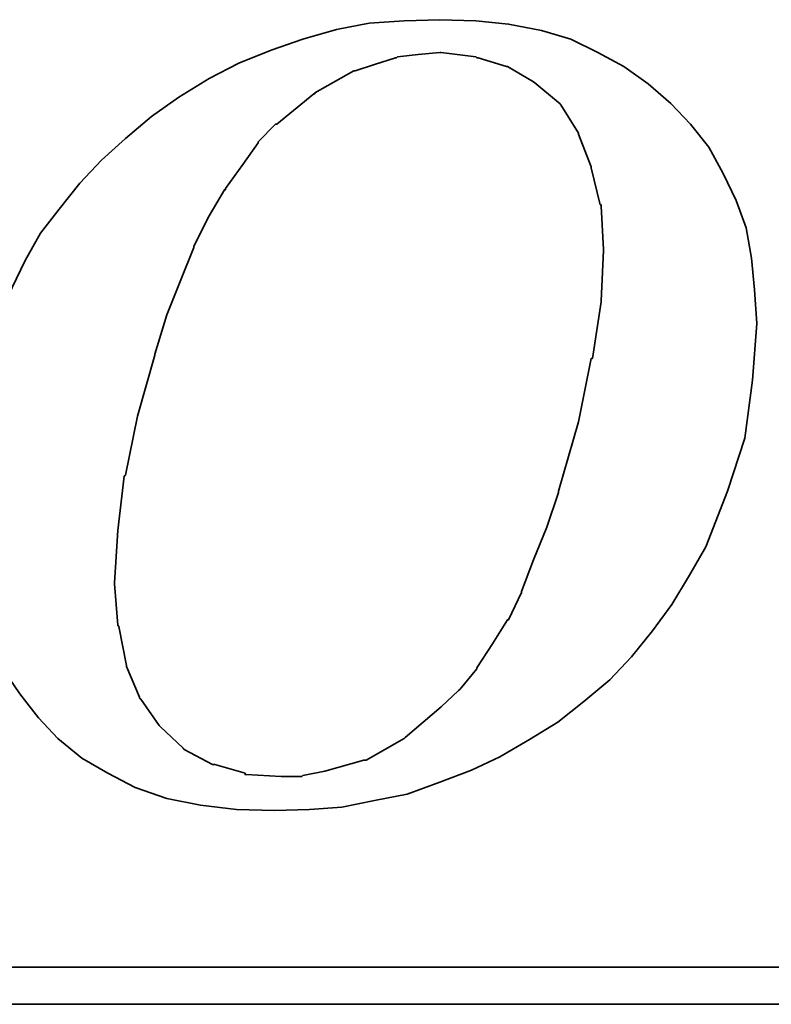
# Model space of a CAD drawing. Header units: inches. Extents: x 5 to 3452, y -735 to 356.
# Tile 32 of 49: x 359.6 to 365.48, y 249.82 to 257.52. Entities that reach past the tile are written whole.
import ezdxf

# ---------------------------------------------------------------- set-up
doc = ezdxf.new("R2010")
doc.units = ezdxf.units.IN
doc.header["$LTSCALE"] = 0.5
doc.layers.add('DIM', color=4, linetype='Continuous')
doc.layers.add('layer 1', color=7, linetype='Continuous')

# ---------------------------------------------------------------- blocks, each defined once
blk = doc.blocks.new('TBI MOTION logo(完整正式版)')
at = {"layer": 'layer 1', "color": 22, "lineweight": 35}
for points, knots in [([(-11.34375, -6.98375), (-11.34375, -6.98375), (-10.91375, -7.43875), (-10.91375, -7.43875), (-10.91375, -7.43875), (-10.91375, -7.43875), (-10.38625, -7.87125), (-10.38625, -7.87125), (-10.38625, -7.87125), (-10.38625, -7.87125), (-9.81125, -8.20375), (-9.81125, -8.20375), (-9.81125, -8.20375), (-9.81125, -8.20375), (-9.21125, -8.51875), (-9.21125, -8.51875), (-9.21125, -8.51875), (-9.21125, -8.51875), (-8.51625, -8.75875), (-8.51625, -8.75875), (-8.51625, -8.75875), (-8.51625, -8.75875), (-7.77125, -8.90375), (-7.77125, -8.90375), (-7.77125, -8.90375), (-7.77125, -8.90375), (-6.97875, -8.99875), (-6.97875, -8.99875), (-6.97875, -8.99875), (-6.97875, -8.99875), (-6.14125, -9.02375), (-6.14125, -9.02375), (-6.14125, -9.02375), (-6.14125, -9.02375), (-5.37125, -8.99875), (-5.37125, -8.99875), (-5.37125, -8.99875), (-5.37125, -8.99875), (-4.65375, -8.94875), (-4.65375, -8.94875), (-4.65375, -8.94875), (-4.65375, -8.94875), (-3.93375, -8.80625), (-3.93375, -8.80625), (-3.93375, -8.80625), (-3.93375, -8.80625), (-3.21375, -8.66375), (-3.21375, -8.66375), (-3.21375, -8.66375), (-3.21375, -8.66375), (-2.49375, -8.39875), (-2.49375, -8.39875), (-2.49375, -8.39875), (-2.49375, -8.39875), (-1.79875, -8.13375), (-1.79875, -8.13375), (-1.79875, -8.13375), (-1.79875, -8.13375), (-1.17375, -7.84375), (-1.17375, -7.84375), (-1.17375, -7.84375), (-1.17375, -7.84375), (-0.52375, -7.46375), (-0.52375, -7.46375), (-0.52375, -7.46375), (-0.52375, -7.46375), (0.10124, -7.07875), (0.10124, -7.07875), (0.10124, -7.07875), (0.10124, -7.07875), (0.67625, -6.62375), (0.67625, -6.62375), (0.67625, -6.62375), (0.67625, -6.62375), (1.24874, -6.14375), (1.24874, -6.14375), (1.24874, -6.14375), (1.24874, -6.14375), (1.72874, -5.64125), (1.72874, -5.64125), (1.72874, -5.64125), (1.72874, -5.64125), (2.18624, -5.06375), (2.18624, -5.06375), (2.18624, -5.06375), (2.18624, -5.06375), (2.61625, -4.48874), (2.61625, -4.48874), (2.61625, -4.48874), (2.61625, -4.48874), (3.00125, -3.83874), (3.00125, -3.83874), (3.00125, -3.83874), (3.00125, -3.83874), (3.36124, -3.21374), (3.36124, -3.21374), (3.36124, -3.21374), (3.36124, -3.21374), (3.84374, -1.99125), (3.84374, -1.99125), (3.84374, -1.99125), (3.84374, -1.99125), (4.22625, -0.81875), (4.22625, -0.81875), (4.22625, -0.81875), (4.22625, -0.81875), (4.39125, 0.45624), (4.39125, 0.45624), (4.39125, 0.45624), (4.39125, 0.45624), (4.48874, 1.70124), (4.48874, 1.70124), (4.48874, 1.70124), (4.48874, 1.70124), (4.43874, 2.44625), (4.43874, 2.44625), (4.43874, 2.44625), (4.43874, 2.44625), (4.36874, 3.14125), (4.36874, 3.14125), (4.36874, 3.14125), (4.36874, 3.14125), (4.25125, 3.81125), (4.25125, 3.81125), (4.25125, 3.81125), (4.25125, 3.81125), (4.03124, 4.41125), (4.03124, 4.41125), (4.03124, 4.41125), (4.03124, 4.41125), (3.74374, 5.01125), (3.74374, 5.01125), (3.74374, 5.01125), (3.74374, 5.01125), (3.43124, 5.58875), (3.43124, 5.58875), (3.43124, 5.58875), (3.43124, 5.58875), (3.02625, 6.09125), (3.02625, 6.09125), (3.02625, 6.09125), (3.02625, 6.09125), (2.59374, 6.54875), (2.59374, 6.54875), (2.59374, 6.54875), (2.59374, 6.54875), (2.09124, 6.98125), (2.09124, 6.98125), (2.09124, 6.98125), (2.09124, 6.98125), (1.56124, 7.36625), (1.56124, 7.36625), (1.56124, 7.36625), (1.56124, 7.36625), (0.98624, 7.67625), (0.98624, 7.67625), (0.98624, 7.67625), (0.98624, 7.67625), (0.38624, 7.96375), (0.38624, 7.96375), (0.38624, 7.96375), (0.38624, 7.96375), (-0.25875, 8.15625), (-0.25875, 8.15625), (-0.25875, 8.15625), (-0.25875, 8.15625), (-0.98125, 8.30125), (-0.98125, 8.30125), (-0.98125, 8.30125), (-0.98125, 8.30125), (-1.70124, 8.37125), (-1.70124, 8.37125), (-1.70124, 8.37125), (-1.70124, 8.37125), (-2.49375, 8.39624), (-2.49375, 8.39624), (-2.49375, 8.39624), (-2.49375, 8.39624), (-3.28625, 8.37125), (-3.28625, 8.37125), (-3.28625, 8.37125), (-3.28625, 8.37125), (-4.05125, 8.32125), (-4.05125, 8.32125), (-4.05125, 8.32125), (-4.05125, 8.32125), (-4.77375, 8.18125), (-4.77375, 8.18125), (-4.77375, 8.18125), (-4.77375, 8.18125), (-5.51625, 7.96375), (-5.51625, 7.96375), (-5.51625, 7.96375), (-5.51625, 7.96375), (-6.21125, 7.72625), (-6.21125, 7.72625), (-6.21125, 7.72625), (-6.21125, 7.72625), (-6.92875, 7.43625), (-6.92875, 7.43625), (-6.92875, 7.43625), (-6.92875, 7.43625), (-7.57875, 7.10125), (-7.57875, 7.10125), (-7.57875, 7.10125), (-7.57875, 7.10125), (-8.24875, 6.69125), (-8.24875, 6.69125), (-8.24875, 6.69125), (-8.24875, 6.69125), (-8.84875, 6.26125), (-8.84875, 6.26125), (-8.84875, 6.26125), (-8.84875, 6.26125), (-9.42625, 5.78125), (-9.42625, 5.78125), (-9.42625, 5.78125), (-9.42625, 5.78125), (-9.95375, 5.30125), (-9.95375, 5.30125), (-9.95375, 5.30125), (-9.95375, 5.30125), (-10.43375, 4.79624), (-10.43375, 4.79624), (-10.43375, 4.79624), (-10.43375, 4.79624), (-10.88875, 4.22125), (-10.88875, 4.22125), (-10.88875, 4.22125), (-10.88875, 4.22125), (-11.29875, 3.69375), (-11.29875, 3.69375), (-11.29875, 3.69375), (-11.29875, 3.69375), (-11.63375, 3.09125), (-11.63375, 3.09125), (-11.63375, 3.09125), (-11.63375, 3.09125), (-11.91875, 2.49625), (-11.91875, 2.49625), (-11.91875, 2.49625), (-11.91875, 2.49625), (-12.44875, 1.24625), (-12.44875, 1.24625), (-12.44875, 1.24625), (-12.44875, 1.24625), (-12.80875, 0.06874), (-12.80875, 0.06874), (-12.80875, 0.06874), (-12.80875, 0.06874), (-12.99875, -1.07875), (-12.99875, -1.07875), (-12.99875, -1.07875), (-12.99875, -1.07875), (-13.09375, -2.18375), (-13.09375, -2.18375), (-13.09375, -2.18375), (-13.09375, -2.18375), (-13.04875, -2.85375), (-13.04875, -2.85375), (-13.04875, -2.85375), (-13.04875, -2.85375), (-12.97375, -3.50375), (-12.97375, -3.50375), (-12.97375, -3.50375), (-12.97375, -3.50375), (-12.95375, -3.50375), (-12.95375, -3.50375), (-12.95375, -3.50375), (-12.95375, -3.50375), (-12.85375, -4.17375), (-12.85375, -4.17375), (-12.85375, -4.17375), (-12.85375, -4.17375), (-12.63875, -4.77624), (-12.63875, -4.77624), (-12.63875, -4.77624), (-12.63875, -4.77624), (-12.39875, -5.35125), (-12.39875, -5.35125), (-12.39875, -5.35125), (-12.39875, -5.35125), (-12.11375, -5.92875), (-12.11375, -5.92875), (-12.11375, -5.92875), (-12.11375, -5.92875), (-11.75375, -6.45375), (-11.75375, -6.45375), (-11.75375, -6.45375), (-11.75375, -6.45375), (-11.34375, -6.98375), (-11.34375, -6.98375)], [0, 0, 0, 0, 0.01369863, 0.01369863, 0.01369863, 0.01369863, 0.02739726, 0.02739726, 0.02739726, 0.02739726, 0.04109589, 0.04109589, 0.04109589, 0.04109589, 0.05479452, 0.05479452, 0.05479452, 0.05479452, 0.06849315, 0.06849315, 0.06849315, 0.06849315, 0.08219178, 0.08219178, 0.08219178, 0.08219178, 0.09589041, 0.09589041, 0.09589041, 0.09589041, 0.10958904, 0.10958904, 0.10958904, 0.10958904, 0.12328767, 0.12328767, 0.12328767, 0.12328767, 0.1369863, 0.1369863, 0.1369863, 0.1369863, 0.15068493, 0.15068493, 0.15068493, 0.15068493, 0.16438356, 0.16438356, 0.16438356, 0.16438356, 0.17808219, 0.17808219, 0.17808219, 0.17808219, 0.19178082, 0.19178082, 0.19178082, 0.19178082, 0.20547945, 0.20547945, 0.20547945, 0.20547945, 0.21917808, 0.21917808, 0.21917808, 0.21917808, 0.23287671, 0.23287671, 0.23287671, 0.23287671, 0.24657534, 0.24657534, 0.24657534, 0.24657534, 0.26027397, 0.26027397, 0.26027397, 0.26027397, 0.2739726, 0.2739726, 0.2739726, 0.2739726, 0.28767123, 0.28767123, 0.28767123, 0.28767123, 0.30136986, 0.30136986, 0.30136986, 0.30136986, 0.31506849, 0.31506849, 0.31506849, 0.31506849, 0.32876712, 0.32876712, 0.32876712, 0.32876712, 0.34246575, 0.34246575, 0.34246575, 0.34246575, 0.35616438, 0.35616438, 0.35616438, 0.35616438, 0.36986301, 0.36986301, 0.36986301, 0.36986301, 0.38356164, 0.38356164, 0.38356164, 0.38356164, 0.39726027, 0.39726027, 0.39726027, 0.39726027, 0.4109589, 0.4109589, 0.4109589, 0.4109589, 0.42465753, 0.42465753, 0.42465753, 0.42465753, 0.43835616, 0.43835616, 0.43835616, 0.43835616, 0.45205479, 0.45205479, 0.45205479, 0.45205479, 0.46575342, 0.46575342, 0.46575342, 0.46575342, 0.47945205, 0.47945205, 0.47945205, 0.47945205, 0.49315068, 0.49315068, 0.49315068, 0.49315068, 0.50684932, 0.50684932, 0.50684932, 0.50684932, 0.52054795, 0.52054795, 0.52054795, 0.52054795, 0.53424658, 0.53424658, 0.53424658, 0.53424658, 0.54794521, 0.54794521, 0.54794521, 0.54794521, 0.56164384, 0.56164384, 0.56164384, 0.56164384, 0.57534247, 0.57534247, 0.57534247, 0.57534247, 0.5890411, 0.5890411, 0.5890411, 0.5890411, 0.60273973, 0.60273973, 0.60273973, 0.60273973, 0.61643836, 0.61643836, 0.61643836, 0.61643836, 0.63013699, 0.63013699, 0.63013699, 0.63013699, 0.64383562, 0.64383562, 0.64383562, 0.64383562, 0.65753425, 0.65753425, 0.65753425, 0.65753425, 0.67123288, 0.67123288, 0.67123288, 0.67123288, 0.68493151, 0.68493151, 0.68493151, 0.68493151, 0.69863014, 0.69863014, 0.69863014, 0.69863014, 0.71232877, 0.71232877, 0.71232877, 0.71232877, 0.7260274, 0.7260274, 0.7260274, 0.7260274, 0.73972603, 0.73972603, 0.73972603, 0.73972603, 0.75342466, 0.75342466, 0.75342466, 0.75342466, 0.76712329, 0.76712329, 0.76712329, 0.76712329, 0.78082192, 0.78082192, 0.78082192, 0.78082192, 0.79452055, 0.79452055, 0.79452055, 0.79452055, 0.80821918, 0.80821918, 0.80821918, 0.80821918, 0.82191781, 0.82191781, 0.82191781, 0.82191781, 0.83561644, 0.83561644, 0.83561644, 0.83561644, 0.84931507, 0.84931507, 0.84931507, 0.84931507, 0.8630137, 0.8630137, 0.8630137, 0.8630137, 0.87671233, 0.87671233, 0.87671233, 0.87671233, 0.89041096, 0.89041096, 0.89041096, 0.89041096, 0.90410959, 0.90410959, 0.90410959, 0.90410959, 0.91780822, 0.91780822, 0.91780822, 0.91780822, 0.93150685, 0.93150685, 0.93150685, 0.93150685, 0.94520548, 0.94520548, 0.94520548, 0.94520548, 0.95890411, 0.95890411, 0.95890411, 0.95890411, 0.97260274, 0.97260274, 0.97260274, 0.97260274, 0.98630137, 0.98630137, 0.98630137, 0.98630137, 1, 1, 1, 1]), ([(-8.77875, 1.03124), (-8.77875, 1.03124), (-8.51625, 1.89625), (-8.51625, 1.89625), (-8.51625, 1.89625), (-8.51625, 1.89625), (-8.20375, 2.66375), (-8.20375, 2.66375), (-8.20375, 2.66375), (-8.20375, 2.66375), (-7.91625, 3.38125), (-7.91625, 3.38125), (-7.91625, 3.38125), (-7.91625, 3.38125), (-7.91625, 3.40624), (-7.91625, 3.40624), (-7.91625, 3.40624), (-7.91625, 3.40624), (-7.57875, 4.07624), (-7.57875, 4.07624), (-7.57875, 4.07624), (-7.57875, 4.07624), (-7.24375, 4.65125), (-7.24375, 4.65125), (-7.24375, 4.65125), (-7.24375, 4.65125), (-7.21875, 4.65125), (-7.21875, 4.65125), (-7.21875, 4.65125), (-7.21875, 4.65125), (-7.21875, 4.67624), (-7.21875, 4.67624), (-7.21875, 4.67624), (-7.21875, 4.67624), (-6.83625, 5.20375), (-6.83625, 5.20375), (-6.83625, 5.20375), (-6.83625, 5.20375), (-6.49875, 5.68625), (-6.49875, 5.68625), (-6.49875, 5.68625), (-6.49875, 5.68625), (-6.49875, 5.70625), (-6.49875, 5.70625), (-6.49875, 5.70625), (-6.49875, 5.70625), (-6.11625, 6.09125), (-6.11625, 6.09125), (-6.11625, 6.09125), (-6.11625, 6.09125), (-6.09125, 6.09125), (-6.09125, 6.09125), (-6.09125, 6.09125), (-6.09125, 6.09125), (-5.27375, 6.76625), (-5.27375, 6.76625), (-5.27375, 6.76625), (-5.27375, 6.76625), (-5.24875, 6.76625), (-5.24875, 6.76625), (-5.24875, 6.76625), (-5.24875, 6.76625), (-5.24875, 6.78625), (-5.24875, 6.78625), (-5.24875, 6.78625), (-5.24875, 6.78625), (-4.38875, 7.26624), (-4.38875, 7.26624), (-4.38875, 7.26624), (-4.38875, 7.26624), (-4.36125, 7.26624), (-4.36125, 7.26624), (-4.36125, 7.26624), (-4.36125, 7.26624), (-3.93375, 7.41125), (-3.93375, 7.41125), (-3.93375, 7.41125), (-3.93375, 7.41125), (-3.47375, 7.55625), (-3.47375, 7.55625), (-3.47375, 7.55625), (-3.47375, 7.55625), (-3.45375, 7.55625), (-3.45375, 7.55625), (-3.45375, 7.55625), (-3.45375, 7.55625), (-3.42875, 7.58124), (-3.42875, 7.58124), (-3.42875, 7.58124), (-3.42875, 7.58124), (-2.97375, 7.62625), (-2.97375, 7.62625), (-2.97375, 7.62625), (-2.97375, 7.62625), (-2.49375, 7.67625), (-2.49375, 7.67625), (-2.49375, 7.67625), (-2.49375, 7.67625), (-2.46875, 7.67625), (-2.46875, 7.67625), (-2.46875, 7.67625), (-2.46875, 7.67625), (-1.70124, 7.58124), (-1.70124, 7.58124), (-1.70124, 7.58124), (-1.70124, 7.58124), (-1.67875, 7.55625), (-1.67875, 7.55625), (-1.67875, 7.55625), (-1.67875, 7.55625), (-1.65375, 7.55625), (-1.65375, 7.55625), (-1.65375, 7.55625), (-1.65375, 7.55625), (-1.03125, 7.36625), (-1.03125, 7.36625), (-1.03125, 7.36625), (-1.03125, 7.36625), (-1.00625, 7.36625), (-1.00625, 7.36625), (-1.00625, 7.36625), (-1.00625, 7.36625), (-0.43124, 7.02624), (-0.43124, 7.02624), (-0.43124, 7.02624), (-0.43124, 7.02624), (-0.40625, 7.00624), (-0.40625, 7.00624), (-0.40625, 7.00624), (-0.40625, 7.00624), (0.12124, 6.57124), (0.12124, 6.57124), (0.12124, 6.57124), (0.12124, 6.57124), (0.14624, 6.54875), (0.14624, 6.54875), (0.14624, 6.54875), (0.14624, 6.54875), (0.17124, 6.52375), (0.17124, 6.52375), (0.17124, 6.52375), (0.17124, 6.52375), (0.55625, 5.89875), (0.55625, 5.89875), (0.55625, 5.89875), (0.55625, 5.89875), (0.55625, 5.87625), (0.55625, 5.87625), (0.55625, 5.87625), (0.55625, 5.87625), (0.84124, 5.15625), (0.84124, 5.15625), (0.84124, 5.15625), (0.84124, 5.15625), (0.84124, 5.13125), (0.84124, 5.13125), (0.84124, 5.13125), (0.84124, 5.13125), (1.03624, 4.31875), (1.03624, 4.31875), (1.03624, 4.31875), (1.03624, 4.31875), (1.05624, 4.31875), (1.05624, 4.31875), (1.05624, 4.31875), (1.05624, 4.31875), (1.05624, 4.29125), (1.05624, 4.29125), (1.05624, 4.29125), (1.05624, 4.29125), (1.10625, 3.33125), (1.10625, 3.33125), (1.10625, 3.33125), (1.10625, 3.33125), (1.10625, 3.30875), (1.10625, 3.30875), (1.10625, 3.30875), (1.10625, 3.30875), (1.05624, 2.20624), (1.05624, 2.20624), (1.05624, 2.20624), (1.05624, 2.20624), (1.05624, 2.18124), (1.05624, 2.18124), (1.05624, 2.18124), (1.05624, 2.18124), (0.86624, 0.93624), (0.86624, 0.93624), (0.86624, 0.93624), (0.86624, 0.93624), (0.84124, 0.93624), (0.84124, 0.93624), (0.84124, 0.93624), (0.84124, 0.93624), (0.55625, -0.45874), (0.55625, -0.45874), (0.55625, -0.45874), (0.55625, -0.45874), (0.12124, -1.99125), (0.12124, -1.99125), (0.12124, -1.99125), (0.12124, -1.99125), (0.12124, -2.01874), (0.12124, -2.01874), (0.12124, -2.01874), (0.12124, -2.01874), (-0.13874, -2.78375), (-0.13874, -2.78375), (-0.13874, -2.78375), (-0.13874, -2.78375), (-0.43124, -3.50375), (-0.43124, -3.50375), (-0.43124, -3.50375), (-0.43124, -3.50375), (-0.69375, -4.19875), (-0.69375, -4.19875), (-0.69375, -4.19875), (-0.69375, -4.19875), (-0.69375, -4.22375), (-0.69375, -4.22375), (-0.69375, -4.22375), (-0.69375, -4.22375), (-0.98125, -4.82374), (-0.98125, -4.82374), (-0.98125, -4.82374), (-0.98125, -4.82374), (-1.00625, -4.82374), (-1.00625, -4.82374), (-1.00625, -4.82374), (-1.00625, -4.82374), (-1.33875, -5.35125), (-1.33875, -5.35125), (-1.33875, -5.35125), (-1.33875, -5.35125), (-1.67875, -5.87875), (-1.67875, -5.87875), (-1.67875, -5.87875), (-1.67875, -5.87875), (-1.67875, -5.90375), (-1.67875, -5.90375), (-1.67875, -5.90375), (-1.67875, -5.90375), (-2.05875, -6.35875), (-2.05875, -6.35875), (-2.05875, -6.35875), (-2.05875, -6.35875), (-2.08375, -6.38375), (-2.08375, -6.38375), (-2.08375, -6.38375), (-2.08375, -6.38375), (-2.46875, -6.74375), (-2.46875, -6.74375), (-2.46875, -6.74375), (-2.46875, -6.74375), (-3.25875, -7.41625), (-3.25875, -7.41625), (-3.25875, -7.41625), (-3.25875, -7.41625), (-3.28625, -7.43875), (-3.28625, -7.43875), (-3.28625, -7.43875), (-3.28625, -7.43875), (-4.12375, -7.91875), (-4.12375, -7.91875), (-4.12375, -7.91875), (-4.12375, -7.91875), (-4.14875, -7.91875), (-4.14875, -7.91875), (-4.14875, -7.91875), (-4.14875, -7.91875), (-4.17125, -7.91875), (-4.17125, -7.91875), (-4.17125, -7.91875), (-4.17125, -7.91875), (-5.03375, -8.15875), (-5.03375, -8.15875), (-5.03375, -8.15875), (-5.03375, -8.15875), (-5.51625, -8.25625), (-5.51625, -8.25625), (-5.51625, -8.25625), (-5.51625, -8.25625), (-5.54125, -8.27875), (-5.54125, -8.27875), (-5.54125, -8.27875), (-5.54125, -8.27875), (-5.56375, -8.27875), (-5.56375, -8.27875), (-5.56375, -8.27875), (-5.56375, -8.27875), (-5.99625, -8.27875), (-5.99625, -8.27875), (-5.99625, -8.27875), (-5.99625, -8.27875), (-6.76375, -8.23125), (-6.76375, -8.23125), (-6.76375, -8.23125), (-6.76375, -8.23125), (-6.78875, -8.23125), (-6.78875, -8.23125), (-6.78875, -8.23125), (-6.78875, -8.23125), (-6.78875, -8.20375), (-6.78875, -8.20375), (-6.78875, -8.20375), (-6.78875, -8.20375), (-7.45875, -8.01375), (-7.45875, -8.01375), (-7.45875, -8.01375), (-7.45875, -8.01375), (-7.48375, -8.01375), (-7.48375, -8.01375), (-7.48375, -8.01375), (-7.48375, -8.01375), (-7.50875, -8.01375), (-7.50875, -8.01375), (-7.50875, -8.01375), (-7.50875, -8.01375), (-8.13125, -7.67875), (-8.13125, -7.67875), (-8.13125, -7.67875), (-8.13125, -7.67875), (-8.15625, -7.65375), (-8.15625, -7.65375), (-8.15625, -7.65375), (-8.15625, -7.65375), (-8.65875, -7.17375), (-8.65875, -7.17375), (-8.65875, -7.17375), (-8.65875, -7.17375), (-8.68375, -7.14875), (-8.68375, -7.14875), (-8.68375, -7.14875), (-8.68375, -7.14875), (-9.08875, -6.57375), (-9.08875, -6.57375), (-9.08875, -6.57375), (-9.08875, -6.57375), (-9.11375, -6.54875), (-9.11375, -6.54875), (-9.11375, -6.54875), (-9.11375, -6.54875), (-9.11375, -6.52875), (-9.11375, -6.52875), (-9.11375, -6.52875), (-9.11375, -6.52875), (-9.40375, -5.85375), (-9.40375, -5.85375), (-9.40375, -5.85375), (-9.40375, -5.85375), (-9.40375, -5.82875), (-9.40375, -5.82875), (-9.40375, -5.82875), (-9.40375, -5.82875), (-9.56875, -4.96875), (-9.56875, -4.96875), (-9.56875, -4.96875), (-9.56875, -4.96875), (-9.59375, -4.94375), (-9.59375, -4.94375), (-9.59375, -4.94375), (-9.59375, -4.94375), (-9.66375, -4.03375), (-9.66375, -4.03375), (-9.66375, -4.03375), (-9.66375, -4.03375), (-9.66375, -4.00875), (-9.66375, -4.00875), (-9.66375, -4.00875), (-9.66375, -4.00875), (-9.59375, -2.85375), (-9.59375, -2.85375), (-9.59375, -2.85375), (-9.59375, -2.85375), (-9.45125, -1.65875), (-9.45125, -1.65875), (-9.45125, -1.65875), (-9.45125, -1.65875), (-9.42625, -1.63375), (-9.42625, -1.63375), (-9.42625, -1.63375), (-9.42625, -1.63375), (-9.16125, -0.33875), (-9.16125, -0.33875), (-9.16125, -0.33875), (-9.16125, -0.33875), (-8.77875, 1.00624), (-8.77875, 1.00624), (-8.77875, 1.00624), (-8.77875, 1.00624), (-8.77875, 1.03124), (-8.77875, 1.03124)], [0, 0, 0, 0, 0.01020408, 0.01020408, 0.01020408, 0.01020408, 0.02040816, 0.02040816, 0.02040816, 0.02040816, 0.03061224, 0.03061224, 0.03061224, 0.03061224, 0.04081633, 0.04081633, 0.04081633, 0.04081633, 0.05102041, 0.05102041, 0.05102041, 0.05102041, 0.06122449, 0.06122449, 0.06122449, 0.06122449, 0.07142857, 0.07142857, 0.07142857, 0.07142857, 0.08163265, 0.08163265, 0.08163265, 0.08163265, 0.09183673, 0.09183673, 0.09183673, 0.09183673, 0.10204082, 0.10204082, 0.10204082, 0.10204082, 0.1122449, 0.1122449, 0.1122449, 0.1122449, 0.12244898, 0.12244898, 0.12244898, 0.12244898, 0.13265306, 0.13265306, 0.13265306, 0.13265306, 0.14285714, 0.14285714, 0.14285714, 0.14285714, 0.15306122, 0.15306122, 0.15306122, 0.15306122, 0.16326531, 0.16326531, 0.16326531, 0.16326531, 0.17346939, 0.17346939, 0.17346939, 0.17346939, 0.18367347, 0.18367347, 0.18367347, 0.18367347, 0.19387755, 0.19387755, 0.19387755, 0.19387755, 0.20408163, 0.20408163, 0.20408163, 0.20408163, 0.21428571, 0.21428571, 0.21428571, 0.21428571, 0.2244898, 0.2244898, 0.2244898, 0.2244898, 0.23469388, 0.23469388, 0.23469388, 0.23469388, 0.24489796, 0.24489796, 0.24489796, 0.24489796, 0.25510204, 0.25510204, 0.25510204, 0.25510204, 0.26530612, 0.26530612, 0.26530612, 0.26530612, 0.2755102, 0.2755102, 0.2755102, 0.2755102, 0.28571429, 0.28571429, 0.28571429, 0.28571429, 0.29591837, 0.29591837, 0.29591837, 0.29591837, 0.30612245, 0.30612245, 0.30612245, 0.30612245, 0.31632653, 0.31632653, 0.31632653, 0.31632653, 0.32653061, 0.32653061, 0.32653061, 0.32653061, 0.33673469, 0.33673469, 0.33673469, 0.33673469, 0.34693878, 0.34693878, 0.34693878, 0.34693878, 0.35714286, 0.35714286, 0.35714286, 0.35714286, 0.36734694, 0.36734694, 0.36734694, 0.36734694, 0.37755102, 0.37755102, 0.37755102, 0.37755102, 0.3877551, 0.3877551, 0.3877551, 0.3877551, 0.39795918, 0.39795918, 0.39795918, 0.39795918, 0.40816327, 0.40816327, 0.40816327, 0.40816327, 0.41836735, 0.41836735, 0.41836735, 0.41836735, 0.42857143, 0.42857143, 0.42857143, 0.42857143, 0.43877551, 0.43877551, 0.43877551, 0.43877551, 0.44897959, 0.44897959, 0.44897959, 0.44897959, 0.45918367, 0.45918367, 0.45918367, 0.45918367, 0.46938776, 0.46938776, 0.46938776, 0.46938776, 0.47959184, 0.47959184, 0.47959184, 0.47959184, 0.48979592, 0.48979592, 0.48979592, 0.48979592, 0.5, 0.5, 0.5, 0.5, 0.51020408, 0.51020408, 0.51020408, 0.51020408, 0.52040816, 0.52040816, 0.52040816, 0.52040816, 0.53061224, 0.53061224, 0.53061224, 0.53061224, 0.54081633, 0.54081633, 0.54081633, 0.54081633, 0.55102041, 0.55102041, 0.55102041, 0.55102041, 0.56122449, 0.56122449, 0.56122449, 0.56122449, 0.57142857, 0.57142857, 0.57142857, 0.57142857, 0.58163265, 0.58163265, 0.58163265, 0.58163265, 0.59183673, 0.59183673, 0.59183673, 0.59183673, 0.60204082, 0.60204082, 0.60204082, 0.60204082, 0.6122449, 0.6122449, 0.6122449, 0.6122449, 0.62244898, 0.62244898, 0.62244898, 0.62244898, 0.63265306, 0.63265306, 0.63265306, 0.63265306, 0.64285714, 0.64285714, 0.64285714, 0.64285714, 0.65306122, 0.65306122, 0.65306122, 0.65306122, 0.66326531, 0.66326531, 0.66326531, 0.66326531, 0.67346939, 0.67346939, 0.67346939, 0.67346939, 0.68367347, 0.68367347, 0.68367347, 0.68367347, 0.69387755, 0.69387755, 0.69387755, 0.69387755, 0.70408163, 0.70408163, 0.70408163, 0.70408163, 0.71428571, 0.71428571, 0.71428571, 0.71428571, 0.7244898, 0.7244898, 0.7244898, 0.7244898, 0.73469388, 0.73469388, 0.73469388, 0.73469388, 0.74489796, 0.74489796, 0.74489796, 0.74489796, 0.75510204, 0.75510204, 0.75510204, 0.75510204, 0.76530612, 0.76530612, 0.76530612, 0.76530612, 0.7755102, 0.7755102, 0.7755102, 0.7755102, 0.78571429, 0.78571429, 0.78571429, 0.78571429, 0.79591837, 0.79591837, 0.79591837, 0.79591837, 0.80612245, 0.80612245, 0.80612245, 0.80612245, 0.81632653, 0.81632653, 0.81632653, 0.81632653, 0.82653061, 0.82653061, 0.82653061, 0.82653061, 0.83673469, 0.83673469, 0.83673469, 0.83673469, 0.84693878, 0.84693878, 0.84693878, 0.84693878, 0.85714286, 0.85714286, 0.85714286, 0.85714286, 0.86734694, 0.86734694, 0.86734694, 0.86734694, 0.87755102, 0.87755102, 0.87755102, 0.87755102, 0.8877551, 0.8877551, 0.8877551, 0.8877551, 0.89795918, 0.89795918, 0.89795918, 0.89795918, 0.90816327, 0.90816327, 0.90816327, 0.90816327, 0.91836735, 0.91836735, 0.91836735, 0.91836735, 0.92857143, 0.92857143, 0.92857143, 0.92857143, 0.93877551, 0.93877551, 0.93877551, 0.93877551, 0.94897959, 0.94897959, 0.94897959, 0.94897959, 0.95918367, 0.95918367, 0.95918367, 0.95918367, 0.96938776, 0.96938776, 0.96938776, 0.96938776, 0.97959184, 0.97959184, 0.97959184, 0.97959184, 0.98979592, 0.98979592, 0.98979592, 0.98979592, 1, 1, 1, 1]), ([(75.90875, -9.47875), (75.90875, -9.47875), (75.90875, -12.28625), (75.90875, -12.28625), (75.90875, -12.28625), (75.90875, -12.28625), (75.90875, -12.47875), (75.90875, -12.47875), (75.90875, -12.47875), (75.90875, -12.47875), (75.71625, -12.47875), (75.71625, -12.47875), (75.71625, -12.47875), (75.71625, -12.47875), (-88.32875, -12.47875), (-88.32875, -12.47875), (-88.32875, -12.47875), (-88.32875, -12.47875), (-88.32875, -13.29375), (-88.32875, -13.29375), (-88.32875, -13.29375), (-88.32875, -13.29375), (82.89125, -13.29375), (82.89125, -13.29375), (82.89125, -13.29375), (82.89125, -13.29375), (75.90875, -9.47875), (75.90875, -9.47875)], [0, 0, 0, 0, 0.14285714, 0.14285714, 0.14285714, 0.14285714, 0.28571429, 0.28571429, 0.28571429, 0.28571429, 0.42857143, 0.42857143, 0.42857143, 0.42857143, 0.57142857, 0.57142857, 0.57142857, 0.57142857, 0.71428571, 0.71428571, 0.71428571, 0.71428571, 0.85714286, 0.85714286, 0.85714286, 0.85714286, 1, 1, 1, 1])]:
    blk.add_open_spline(points, degree=3, knots=knots, dxfattribs=at)

msp = doc.modelspace()

# ---------------------------------------------------------------- block references
at = {"layer": 'DIM', "color": 7, "xscale": 0.3547348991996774, "yscale": 0.3547348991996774, "zscale": 0.3547348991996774}
msp.add_blockref('TBI MOTION logo(完整正式版)', (363.775, 254.5399), dxfattribs=at)

doc.saveas('drawing.dxf')
